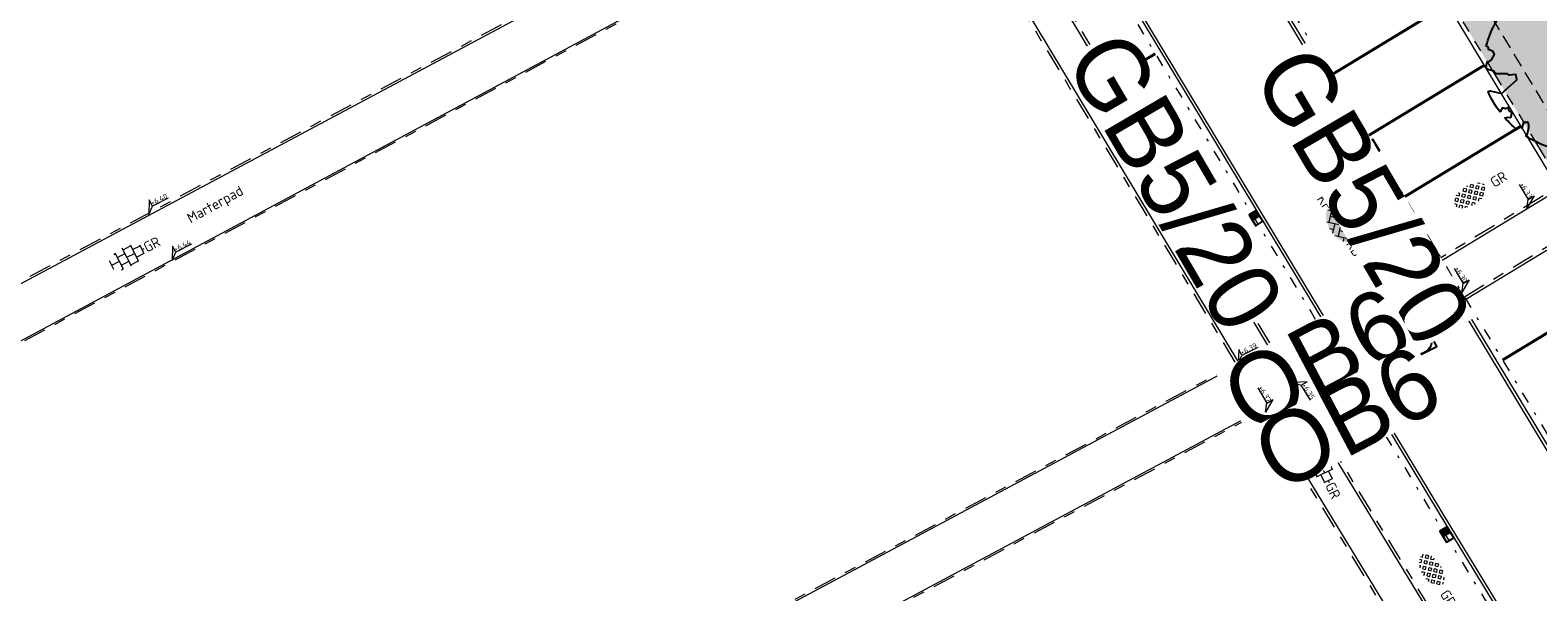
# Model space of a CAD drawing. Header units: metres. Extents: x 155090 to 155676, y 461362 to 461889.
# Tile 68 of 99: x 155232 to 155285, y 461627 to 461647. Entities that reach past the tile are written whole.
import ezdxf
from ezdxf.enums import TextEntityAlignment as Align

# ---------------------------------------------------------------- set-up
doc = ezdxf.new("R2018")
doc.units = ezdxf.units.M
for name, pattern in [('DASHED', [0.75, 0.5, -0.25]), ('VH-GELEIDEBAND', [6, 2, -2, 0, -2]), ('VH-OPSLUITBAND-SO', [10, 4, -2, 2, -2]), ('VH-TROTTOIRBAND_130-150', [15, 5, -2, 2, -2, 2, -2]), ('VW-5050_STREEP', [1, 0.5, -0.5]), ('ZZ-HIDDEN-SO', [4, 2, -2])]:
    doc.linetypes.add(name, pattern=pattern)
doc.layers.get('0').update_dxf_attribs({"lineweight": 18})
doc.layers.get('Defpoints').update_dxf_attribs({"lineweight": 18})
for name, color, linetype, lineweight in [('B-WE-VH-KANTOPSLUITING_OPSLUITBAND_60X200-G', 150, 'VH-OPSLUITBAND-SO', 18), ('B-WE-VH-MATERIAALGRENS-G', 7, 'ZZ-HIDDEN-SO', 18), ('B-WE-VH-VERHARDING_HALFVERHARDING_GRASBETONSTEEN-S-200', 130, 'Continuous', 18), ('N-WE-GR-BOOM-S', 90, 'Continuous', 25), ('N-WE-RI-OVERIG_RIOOLPUT_INSPECTIE-S-200', 10, 'Continuous', 25), ('N-WE-VH-KANTOPSLUITING-T18', 10, 'Continuous', 18), ('N-WE-VH-KANTOPSLUITING_GELEIDEBAND_50 200-G', 20, 'VH-GELEIDEBAND', 18), ('N-WE-VH-KANTOPSLUITING_OPSLUITBAND_100X200-G', 150, 'VH-OPSLUITBAND-SO', 18), ('N-WE-VH-KANTOPSLUITING_TROTTOIRBAND_130 150X250-G', 210, 'VH-TROTTOIRBAND_130-150', 18), ('N-WE-VH-KANTOPSLUITING_VOORKANT_BAND-G', 50, 'Continuous', 18), ('N-WE-VH-KANTVERHARDING_STREKLAAG-G', 60, 'Continuous', 18), ('N-WE-VH-VERHARDING_SBS-KF-KLEUR-KV-S', 7, 'Continuous', 18), ('N-WE-VH-VERHARDING_TEGEL-KLEUR-DUN-S', 7, 'Continuous', 18), ('N-WE-VW-MARKERING_DWARS_OVERSTEEK_KANALISATIESTREEP50_010-G', 7, 'VW-5050_STREEP', 18), ('X-XX-AL-HOOGTELABEL-S', 7, 'Continuous', 18), ('X-XX-AL-M', 7, 'Continuous', 18), ('X-XX-AL-T18', 10, 'Continuous', 18)]:
    doc.layers.add(name, color=color, linetype=linetype, lineweight=lineweight)
for name, color, linetype, lineweight, true_color in [('N-WE-GR-Groen-A-200', 7, 'Continuous', 18, 0x52a500), ('N-WE-GR-MATERIAALGRENS-G', 7, 'ZZ-HIDDEN-SO', 18, 0x00e600), ('N-WE-RI-HWA_KOLK-S-200', 150, 'Continuous', 25, 0x007fff)]:
    doc.layers.add(name, color=color, linetype=linetype, lineweight=lineweight, true_color=true_color)
doc.styles.add('NLCS-ISO', font='NLCS-ISO.ttf')
doc.styles.add('NLCS-ISO-M200-T18', font='NLCS-ISO.ttf', dxfattribs={"height": 0.36})
doc.dimstyles.new('NLCS-M200-T18-PIJL_L2_H2', dxfattribs={"dimscale": 0.2, "dimtxt": 0.36, "dimasz": 1.8, "dimexe": 2, "dimexo": 2, "dimgap": 0.7, "dimtad": 1, "dimzin": 0, "dimdsep": 46, "dimtxsty": 'NLCS-ISO-M200-T18', "dimcen": 0, "dimdle": 2, "dimclrd": 256, "dimclre": 256, "dimclrt": 10, "dimazin": 0, "dimtfac": 1, "dimtofl": 0, "dimtmove": 0, "dimatfit": 3, "dimfxl": 2, "dimfxlon": 1, "dimtfill": 1, "dimtfillclr": 256, "dimtolj": 1, "dimtzin": 0, "dimlwd": -1, "dimlwe": -1, "dimarcsym": 0})

# ---------------------------------------------------------------- blocks, each defined once
blk = doc.blocks.new('*U32')
h = blk.add_hatch(color=254)
h.dxf.hatch_style = 1
edge = h.paths.add_edge_path()
edge.add_ellipse((-0.07, -0.2), major_axis=(-3.43, 0), ratio=0.525143, start_angle=0, end_angle=360)
at = {"lineweight": 9}
for p, q in [((-3.44, -0.47), (-2.97, 0)), ((-3.31, 0.34), (-1.48, -1.48)), ((-2.52, 1.03), (-1.48, 0)), ((-2.23, -0.74), (0, 1.48)), ((-2.23, 0.74), (-1.57, 1.4)), ((-1.77, -1.77), (0, 0)), ((-0.74, 0.74), (1.48, -1.48)), ((-0.1, 1.58), (1.48, 0)), ((0.74, 0.74), (1.4, 1.4)), ((0.74, -0.74), (2.46, 0.98)), ((1.06, -1.91), (2.97, 0)), ((2.23, 0.74), (3.31, -0.34)), ((-0.74, -0.74), (0.5, -1.99)), ((-0.52, -2), (0, -1.48)), ((2.23, -0.74), (2.72, -1.24))]:
    blk.add_line(p, q, dxfattribs=at)
at = {"style": 'NLCS-ISO'}
blk.add_attdef('FORMAAT', text='', height=1.8, dxfattribs=at).set_placement((-3.47, -0.22), align=Align.MIDDLE_RIGHT)
blk.add_attdef('KLEUR', text='', height=1.8, dxfattribs=at).set_placement((3.32, -0.22), align=Align.MIDDLE_LEFT)
blk = doc.blocks.new('*U46')
at = {"lineweight": 9}
for p, q in [((-3.08, 0.75), (-3, 0.75)), ((-3, -0.83), (-3, 0.83)), ((-3, 0), (-1.5, 0)), ((-1.84, 1.5), (-1.5, 1.5)), ((-1.5, -1.6), (-1.5, 1.6)), ((-1.5, 0.75), (0, 0.75)), ((0, -1.78), (0, 1.78)), ((0, 1.5), (1.5, 1.5)), ((0, 0), (1.5, 0)), ((1.5, -1.6), (1.5, 1.6)), ((1.5, 0.75), (3, 0.75)), ((3, -0.83), (3, 0.83)), ((3, 0), (3.39, 0)), ((-3.08, -0.75), (-3, -0.75)), ((-1.84, -1.5), (-1.5, -1.5)), ((-1.5, -0.75), (0, -0.75)), ((0, -1.5), (1.5, -1.5)), ((1.5, -0.75), (3, -0.75))]:
    blk.add_line(p, q, dxfattribs=at)
at = {"style": 'NLCS-ISO'}
blk.add_attdef('FORMAAT', text='', height=1.8, dxfattribs=at).set_placement((-3.18, 0), align=Align.MIDDLE_RIGHT)
blk.add_attdef('KLEUR', text='', height=1.8, dxfattribs=at).set_placement((3.49, 0), align=Align.MIDDLE_LEFT)
blk = doc.blocks.new('*U51')
at = {"lineweight": 30, "flags": 106}
blk.add_attdef('OB', text='', height=0.36, dxfattribs=at).set_placement((0, 0.1), align=Align.BOTTOM_CENTER)
blk = doc.blocks.new('*D87')
at = {"layer": 'X-XX-AL-M', "transparency": 16777216}
for p, q in [((155276.519, 461633.297), (155276.109, 461633.047)), ((155276.826, 461633.484), (155277.034, 461633.143)), ((155275.801, 461632.86), (155276.01, 461632.519))]:
    blk.add_line(p, q, dxfattribs=at)
for points in [[(155276.078, 461633.099), (155276.14, 461632.996), (155275.801, 461632.86)], [(155276.488, 461633.348), (155276.55, 461633.246), (155276.826, 461633.484)]]:
    blk.add_solid(points, dxfattribs=at)
at = {"layer": 'X-XX-AL-M', "color": 10, "transparency": 16777216, "insert": (155276.147, 461633.446), "char_height": 0.36, "attachment_point": 5, "rotation": 31.3398, "style": 'NLCS-ISO-M200-T18', "bg_fill": 3, "box_fill_scale": 1.1, "bg_fill_color": 256, "bg_fill_true_color": 13158600, "bg_fill_transparency": 0}
blk.add_mtext('\\A1;1.20', dxfattribs=at)
at = {"layer": 'Defpoints', "color": 0, "transparency": 16777216}
for p in [(155276.628, 461633.81), (155275.603, 461633.186), (155275.801, 461632.86)]:
    blk.add_point(p, dxfattribs=at)
blk = doc.blocks.new('*U50')
at = {"lineweight": 30, "flags": 106}
blk.add_attdef('OB', text='', height=0.36, dxfattribs=at).set_placement((0, 0.1), align=Align.BOTTOM_CENTER)
blk = doc.blocks.new('*U250')
at = {"lineweight": 18}
for p, q in [((-8.66, 2.07), (-2.46, 2.07)), ((-2.46, 2.07), (-2.46, 4.47)), ((-2.46, 4.47), (0, 0)), ((0, 0), (-2.46, 2.07))]:
    blk.add_line(p, q, dxfattribs=at)
at = {"lineweight": 18, "style": 'NLCS-ISO'}
blk.add_attdef('...', text='', height=1.8, dxfattribs=at).set_placement((-5.56, 1.65), align=Align.BOTTOM_CENTER)
blk = doc.blocks.new('*U15')
at = {"lineweight": 18}
for p, q in [((2.46, 4.47), (0, 0)), ((0, 0), (2.46, 2.07)), ((2.46, 2.07), (2.46, 4.47)), ((8.66, 2.07), (2.46, 2.07))]:
    blk.add_line(p, q, dxfattribs=at)
at = {"lineweight": 18, "style": 'NLCS-ISO'}
blk.add_attdef('...', text='', height=1.8, dxfattribs=at).set_placement((5.56, 1.65), align=Align.BOTTOM_CENTER)
blk = doc.blocks.new('*D260')
at = {"layer": 'X-XX-AL-M', "transparency": 16777216}
for p, q in [((155276.276, 461636.287), (155276.621, 461636.488)), ((155276.457, 461635.976), (155276.697, 461635.565)), ((155276.879, 461635.254), (155277.224, 461635.456))]:
    blk.add_line(p, q, dxfattribs=at)
for points in [[(155276.509, 461636.006), (155276.406, 461635.946), (155276.276, 461636.287)], [(155276.749, 461635.595), (155276.645, 461635.535), (155276.879, 461635.254)]]:
    blk.add_solid(points, dxfattribs=at)
at = {"layer": 'X-XX-AL-M', "color": 10, "transparency": 16777216, "insert": (155276.854, 461635.932), "char_height": 0.36, "attachment_point": 5, "rotation": 300.2769, "style": 'NLCS-ISO-M200-T18', "bg_fill": 3, "box_fill_scale": 1.1, "bg_fill_color": 256, "bg_fill_true_color": 13158600, "bg_fill_transparency": 0}
blk.add_mtext('\\A1;1.20', dxfattribs=at)
at = {"layer": 'Defpoints', "color": 0, "transparency": 16777216}
for p in [(155276.276, 461636.287), (155276.879, 461635.254), (155276.879, 461635.254)]:
    blk.add_point(p, dxfattribs=at)
blk = doc.blocks.new('SVH-GRASBETONSTEEN_02_KL-SO')
for p, q in [((-2.9, -0.13), (-3.26, 0.22)), ((-2.9, 0.58), (-2.55, 0.93)), ((-2.55, 0.22), (-2.9, 0.58)), ((-2.19, 0.58), (-2.55, 0.93)), ((-2.55, 0.22), (-2.19, 0.58)), ((-2.19, 1.29), (-2.16, 1.32)), ((-1.84, 0.93), (-2.19, 1.29)), ((-2.19, -0.13), (-1.84, 0.22)), ((-1.84, 0.93), (-1.48, 1.29)), ((-1.48, -0.13), (-1.84, 0.22)), ((-1.48, 1.29), (-1.69, 1.5)), ((-1.48, 0.58), (-1.13, 0.93)), ((-1.13, 0.22), (-1.48, 0.58)), ((-0.77, 0.58), (-1.13, 0.93)), ((-1.13, 0.22), (-0.77, 0.58)), ((-0.77, 1.29), (-0.41, 1.65)), ((-0.41, 0.93), (-0.77, 1.29)), ((-0.77, -0.13), (-0.41, 0.22)), ((-0.06, 1.29), (-0.41, 1.65)), ((-0.41, 0.93), (-0.06, 1.29)), ((-0.06, -0.13), (-0.41, 0.22)), ((-0.06, 0.58), (0.3, 0.93)), ((0.3, 0.22), (-0.06, 0.58)), ((0.3, 1.65), (0.22, 1.72)), ((0.3, 1.65), (0.36, 1.71)), ((0.65, 0.58), (0.3, 0.93)), ((0.3, 0.22), (0.65, 0.58)), ((0.65, 1.29), (0.99, 1.63)), ((1.01, 0.93), (0.65, 1.29)), ((0.65, -0.13), (1.01, 0.22)), ((1.01, 0.93), (1.36, 1.29)), ((1.36, -0.13), (1.01, 0.22)), ((1.36, 1.29), (1.04, 1.62)), ((1.36, 0.58), (1.72, 0.93)), ((1.72, 0.22), (1.36, 0.58)), ((2.08, 0.58), (1.72, 0.93)), ((1.72, 0.22), (2.08, 0.58)), ((2.08, -0.13), (2.43, 0.22)), ((2.43, 0.93), (2.13, 1.24)), ((2.43, 0.93), (2.5, 1)), ((2.79, -0.13), (2.43, 0.22)), ((2.79, 0.58), (2.85, 0.65)), ((3.02, 0.35), (2.79, 0.58)), ((-3.18, -0.41), (-2.9, -0.13)), ((-2.87, -0.81), (-2.55, -0.49)), ((-2.19, -0.84), (-2.55, -0.49)), ((-2.47, -1.12), (-2.19, -0.84)), ((-1.84, -0.49), (-2.19, -0.13)), ((-1.99, -1.36), (-1.84, -1.2)), ((-1.84, -0.49), (-1.48, -0.13)), ((-1.53, -1.51), (-1.84, -1.2)), ((-1.48, -0.84), (-1.13, -0.49)), ((-1.13, -1.2), (-1.48, -0.84)), ((-0.77, -0.84), (-1.13, -0.49)), ((-1.13, -1.2), (-0.77, -0.84)), ((-0.41, -0.49), (-0.77, -0.13)), ((-0.77, -1.56), (-0.41, -1.2)), ((-0.66, -1.66), (-0.77, -1.56)), ((-0.41, -0.49), (-0.06, -0.13)), ((-0.06, -1.56), (-0.41, -1.2)), ((-0.19, -1.69), (-0.06, -1.56)), ((-0.06, -0.84), (0.3, -0.49)), ((0.3, -1.2), (-0.06, -0.84)), ((0.65, -0.84), (0.3, -0.49)), ((0.3, -1.2), (0.65, -0.84)), ((1.01, -0.49), (0.65, -0.13)), ((0.65, -1.56), (1.01, -1.2)), ((0.73, -1.63), (0.65, -1.56)), ((1.01, -0.49), (1.36, -0.13)), ((1.32, -1.51), (1.01, -1.2)), ((1.36, -0.84), (1.72, -0.49)), ((1.72, -1.2), (1.36, -0.84)), ((2.08, -0.84), (1.72, -0.49)), ((1.72, -1.2), (2.08, -0.84)), ((2.43, -0.49), (2.08, -0.13)), ((2.43, -0.49), (2.79, -0.13))]:
    blk.add_line(p, q)
at = {"style": 'NLCS-ISO'}
blk.add_attdef('FORMAAT', text='', height=1.8, dxfattribs=at).set_placement((-4.31, -0.13), align=Align.MIDDLE_RIGHT)
blk.add_attdef('KLEUR', text='', height=1.8, dxfattribs=at).set_placement((4.19, -0.13), align=Align.MIDDLE_LEFT)
at = {"style": 'NLCS-ISO', "flags": 1}
blk.add_attdef('FUNCTIE', text='', height=1.8, dxfattribs=at).set_placement((-0.06, -2.88), align=Align.TOP_CENTER)
blk = doc.blocks.new('SGR-BOOM_05')
blk.add_lwpolyline([(0.433, 4.712), (0.441, 4.722), (0.45, 4.731), (0.457, 4.739), (0.465, 4.746), (0.473, 4.754), (0.48, 4.761), (0.487, 4.77), (0.494, 4.779), (0.501, 4.79), (0.508, 4.802), (0.513, 4.817), (0.516, 4.836), (0.517, 4.858), (0.515, 4.885), (0.509, 4.916), (0.475, 5.034, -0.52938), (0.529, 5.099, -0.087139), (2.218, 4.625, -0.372341), (2.284, 4.473), (2.354, 4.119), (2.18, 3.946), (1.992, 3.985), (1.767, 3.817), (1.853, 3.602), (2.086, 3.527), (2.712, 3.671), (2.864, 3.587), (2.85, 3.453), (2.707, 3.365), (2.577, 2.941), (2.743, 2.67), (3.168, 3.347, -0.504641), (3.406, 3.14, 0.331948), (3.544, 2.921, 0.282008), (3.993, 3.004), (3.957, 2.985, -0.512156), (4.163, 2.984, -0.16076), (5.094, -0.056), (4.977, -0.169), (4.976, -0.294), (4.862, -0.315), (4.876, -0.438), (4.698, -0.381), (4.644, -0.519), (4.864, -0.665), (4.933, -0.72), (5.054, -0.599, -0.106371), (4.341, -2.61), (3.705, -2.201), (3.588, -2.282), (3.512, -1.945), (3.286, -1.673), (3.024, -1.676), (3.03, -1.99), (2.83, -2.678), (2.861, -2.809), (3.005, -2.829), (3.93, -3.183, -0.236298), (-0.225, -5.013, 0.159625), (-0.347, -4.77, 0.350802), (-0.315, -4.528, -0.504641), (-0.6, -4.393), (-0.531, -4.17), (-0.647, -3.962), (-0.802, -3.978), (-0.825, -4.144), (-0.942, -4.211), (-1.08, -4.106), (-1.2, -3.475), (-1.291, -3.384), (-1.522, -3.391), (-1.586, -3.665), (-1.68, -3.694), (-1.769, -3.923), (-2.003, -3.798, 0.733583), (-1.918, -3.973, -0.861625), (-1.87, -4.128, 0.279978), (-2.043, -4.393), (-2.036, -4.403, -0.827056), (-2.208, -4.583, -0.116774), (-4.152, -2.556), (-4.114, -2.549), (-4.084, -2.541), (-4.059, -2.531), (-4.039, -2.52), (-4.024, -2.509), (-4.013, -2.498), (-4.004, -2.486), (-3.768, -2.184), (-3.762, -2.173), (-3.758, -2.163), (-3.755, -2.153), (-3.752, -2.143), (-3.748, -2.133), (-3.745, -2.123), (-3.74, -2.111), (-3.735, -2.099), (-3.729, -2.085), (-3.721, -2.071), (-3.713, -2.056), (-3.705, -2.04), (-3.697, -2.024), (-3.689, -2.007), (-3.682, -1.991), (-3.676, -1.975), (-3.671, -1.959), (-3.668, -1.944), (-3.666, -1.929), (-3.665, -1.916), (-3.666, -1.904), (-3.668, -1.893), (-3.671, -1.884), (-3.676, -1.877), (-3.682, -1.872), (-3.69, -1.869), (-3.698, -1.867), (-3.708, -1.866), (-3.718, -1.865), (-3.729, -1.864), (-3.74, -1.863), (-3.752, -1.86), (-3.764, -1.856), (-3.776, -1.85), (-3.788, -1.843), (-3.801, -1.835), (-3.813, -1.826), (-3.826, -1.816), (-3.84, -1.806), (-3.853, -1.796), (-3.866, -1.785), (-3.88, -1.774), (-3.893, -1.762), (-3.907, -1.75), (-4.15, -2.028), (-4.162, -2.015), (-4.173, -2), (-4.183, -1.984), (-4.193, -1.968), (-4.204, -1.951), (-4.219, -1.938), (-4.242, -1.928), (-4.274, -1.924), (-4.319, -1.929), (-4.379, -1.942), (-4.457, -1.967, -0.040997), (-4.791, -1.027), (-4.617, -1.057), (-4.463, -1.156), (-4.38, -1.082), (-4.281, -0.927), (-4.376, -0.782), (-4.323, -0.567), (-4.52, -0.551), (-4.652, -0.423), (-4.892, -0.58, -0.05814), (-4.988, 0.829), (-4.852, 0.802), (-4.298, 0.364), (-4.06, 0.447), (-3.128, 0.693), (-3.049, 1), (-3.409, 1.144), (-3.464, 1.261), (-4.121, 1.584), (-4.136, 1.769), (-4.358, 1.957), (-4.448, 2.14), (-4.297, 2.378), (-3.958, 2.431), (-3.65, 2.633), (-3.646, 2.84), (-3.838, 3.066), (-3.787, 3.162), (-3.863, 3.31, -0.13428), (-1.664, 4.835, -0.541727), (-1.597, 4.783), (-1.608, 4.639), (-1.605, 4.565), (-1.595, 4.508), (-1.579, 4.465), (-1.558, 4.434), (-1.535, 4.41), (-1.511, 4.392), (-1.487, 4.376), (-1.465, 4.359), (-1.446, 4.342), (-1.428, 4.325), (-1.411, 4.309), (-1.395, 4.295), (-1.38, 4.284), (-1.364, 4.276), (-1.347, 4.272), (-1.33, 4.272), (-1.312, 4.277), (-1.292, 4.285), (-1.273, 4.294), (-1.252, 4.305), (-1.232, 4.316), (-1.211, 4.327), (-1.189, 4.336), (-1.168, 4.342), (-1.147, 4.347), (-1.126, 4.35), (-1.105, 4.353), (-1.085, 4.356), (-1.066, 4.36), (-1.048, 4.365), (-1.031, 4.372), (-1.015, 4.382), (-1, 4.394), (-0.986, 4.408), (-0.973, 4.424), (-0.963, 4.324), (-0.94, 4.298), (-0.834, 4.118), (-0.611, 3.996), (-0.927, 4.508), (-0.921, 4.523), (-0.917, 4.539), (-0.915, 4.553), (-0.916, 4.568), (-0.92, 4.583), (-0.927, 4.598), (-0.938, 4.613), (-0.953, 4.629), (-0.972, 4.647), (-0.994, 4.667), (-1.02, 4.691), (-1.05, 4.719), (-1.082, 4.754), (-1.117, 4.795), (-1.199, 4.901, -0.543104), (-1.171, 4.981, -0.046766), (-0.234, 5.117, -0.385168), (-0.182, 5.074), (-0.152, 4.882), (-0.138, 4.822), (-0.121, 4.78), (-0.104, 4.753), (-0.085, 4.737), (-0.066, 4.73), (-0.047, 4.727), (-0.027, 4.726), (-0.009, 4.724), (0.009, 4.72), (0.027, 4.716), (0.044, 4.71), (0.061, 4.704), (0.077, 4.697), (0.093, 4.689), (0.109, 4.682), (0.124, 4.675), (0.139, 4.668), (0.153, 4.66), (0.167, 4.653), (0.18, 4.645), (0.191, 4.638), (0.202, 4.629), (0.211, 4.621), (0.219, 4.611), (0.225, 4.602), (0.231, 4.593), (0.236, 4.584), (0.242, 4.576), (0.247, 4.569), (0.253, 4.564), (0.26, 4.56), (0.269, 4.559), (0.278, 4.56), (0.289, 4.563), (0.3, 4.568), (0.312, 4.574), (0.324, 4.582), (0.336, 4.592), (0.348, 4.603), (0.36, 4.616), (0.371, 4.63), (0.382, 4.644), (0.393, 4.659), (0.404, 4.673), (0.414, 4.687), (0.423, 4.7)], format="xyb", close=True)
blk.add_circle((0, 0), 0.15)
blk = doc.blocks.new('SRI-PUT_INSPECTIE-SO')
at = {"flags": 128}
blk.add_lwpolyline([(-2, -2), (2, -2), (2, 2), (-2, 2)], close=True, dxfattribs=at)
blk.add_circle((0, 0), 2)
at = {"style": 'NLCS-ISO'}
blk.add_text('I', height=2.5, dxfattribs=at).set_placement((0, -0.01), align=Align.MIDDLE_CENTER)
blk = doc.blocks.new('SRI-KOLK_RWS-SO')
h = blk.add_hatch(color=256)
h.dxf.hatch_style = 1
h.paths.add_polyline_path([(0, 0), (1.125, 0), (1.125, 1.5), (0, 1.5)])
blk.add_line((0, 0), (0, 1.5))
blk.add_lwpolyline([(-1.125, 0), (1.125, 0), (1.125, 1.5), (-1.125, 1.5)], close=True)

msp = doc.modelspace()

# ---------------------------------------------------------------- hatches: boundary and pattern name
at = {"layer": 'N-WE-GR-Groen-A-200', "true_color": 0x7fff00, "transparency": 33554585}
h = msp.add_hatch(color=70, dxfattribs=at)
h.dxf.hatch_style = 1
h.paths.add_polyline_path([(155285.641, 461641.67), (155289.751, 461644.164), (155278.016, 461662.059), (155270.351, 461657.455), (155270.867, 461656.598), (155271.036, 461656.318), (155275.267, 461658.886)])

# ---------------------------------------------------------------- linework, layer by layer
at = {"layer": 'B-WE-VH-KANTOPSLUITING_OPSLUITBAND_60X200-G', "ltscale": 0.2, "flags": 128}
for points in [[(155262.462, 461654.835), (155262.462, 461654.835), (155211.305, 461627.51)], [(155212.199, 461625.804), (155263.427, 461653.251)], [(155274.205, 461635.364), (155274.205, 461635.364), (155222.118, 461607.549)], [(155223.005, 461605.859), (155275.159, 461633.723)]]:
    msp.add_lwpolyline(points, dxfattribs=at)
at = {"layer": 'B-WE-VH-MATERIAALGRENS-G', "ltscale": 0.1, "flags": 128}
for points in [[(155274.205, 461635.364), (155274.293, 461635.411)], [(155275.159, 461633.723), (155275.247, 461633.77)]]:
    msp.add_lwpolyline(points, dxfattribs=at)
at = {"layer": 'N-WE-GR-MATERIAALGRENS-G', "linetype": 'DASHED', "flags": 128}
msp.add_lwpolyline([(155277.668, 461660.947), (155275.808, 461659.83), (155285.991, 461642.931), (155288.494, 461644.439)], close=True, dxfattribs=at)
at = {"layer": 'N-WE-VH-KANTOPSLUITING_GELEIDEBAND_50 200-G', "ltscale": 0.2, "flags": 128}
msp.add_lwpolyline([(155270.854, 461656.62), (155285.398, 461632.482), (155293.286, 461619.53, 0.111434), (155295.062, 461617.694, 0.111434)], format="xyb", dxfattribs=at)
msp.add_lwpolyline([(155266.716, 461653.993), (155277.859, 461635.5), (155281.207, 461629.943), (155290.906, 461614.016)], dxfattribs=at)
at = {"layer": 'N-WE-VH-KANTOPSLUITING_OPSLUITBAND_100X200-G', "ltscale": 0.2, "flags": 128}
for points in [[(155270.263, 461657.402), (155278.016, 461662.059), (155289.751, 461644.164), (155281.405, 461639.099)], [(155277.038, 461636.863), (155275.496, 461635.934), (155264.503, 461654.178), (155266.131, 461655.158)], [(155263.427, 461653.251), (155263.427, 461653.251), (155274.205, 461635.364)], [(155282.235, 461637.731), (155290.714, 461642.877), (155303.371, 461623.577), (155300.398, 461621.826), (155295.555, 461620.431), (155293.51, 461619.19)], [(155288.912, 461617.292), (155287.375, 461616.356), (155276.193, 461634.719), (155277.756, 461635.671)], [(155275.159, 461633.723), (155275.159, 461633.723), (155285.951, 461616.001), (155280.688, 461613.138), (155227.543, 461584.705)]]:
    msp.add_lwpolyline(points, dxfattribs=at)
at = {"layer": 'N-WE-VH-KANTOPSLUITING_TROTTOIRBAND_130 150X250-G', "ltscale": 0.2, "flags": 128}
msp.add_lwpolyline([(155275.267, 461658.886), (155285.641, 461641.67)], dxfattribs=at)
at = {"layer": 'N-WE-VH-KANTOPSLUITING_VOORKANT_BAND-G', "ltscale": 0.2, "flags": 128}
msp.add_lwpolyline([(155256.309, 461681.098), (155257.359, 461679.371), (155257.868, 461677.832), (155258.433, 461676.89), (155266.743, 461663.055), (155285.227, 461632.378), (155293.115, 461619.426, 0.408681), (155301.263, 461617.363), (155351.043, 461646.4, 0.428626), (155352.38, 461652.038), (155350.758, 461654.528)], format="xyb", dxfattribs=at)
for points in [[(155211.333, 461627.457), (155262.581, 461654.831), (155251.75, 461672.882), (155201.362, 461645.967)], [(155270.211, 461657.488), (155278.047, 461662.194), (155289.891, 461644.132), (155281.457, 461639.013)], [(155275.191, 461658.723), (155285.513, 461641.592)], [(155277.09, 461636.777), (155275.462, 461635.796), (155264.366, 461654.212), (155266.079, 461655.244)], [(155282.287, 461637.646), (155290.683, 461642.742), (155303.23, 461623.61), (155300.358, 461621.918), (155295.514, 461620.523), (155293.458, 461619.275)], [(155288.964, 461617.206), (155287.342, 461616.219), (155276.056, 461634.753), (155277.704, 461635.757)], [(155222.977, 461605.912), (155275.216, 461633.822)], [(155275.216, 461633.822), (155286.091, 461615.963), (155286.091, 461615.963), (155280.735, 461613.05), (155227.591, 461584.617)]]:
    msp.add_lwpolyline(points, dxfattribs=at)
msp.add_lwpolyline([(155212.082, 461625.809), (155263.484, 461653.35), (155274.324, 461635.36), (155222.058, 461607.449)], close=True, dxfattribs=at)
at = {"layer": 'N-WE-VH-KANTVERHARDING_STREKLAAG-G', "ltscale": 0.2, "flags": 128}
msp.add_lwpolyline([(155270.811, 461656.1), (155285.138, 461632.324), (155293.025, 461619.371, 0.408681), (155301.316, 461617.273), (155349.8, 461645.554)], format="xyb", dxfattribs=at)
at = {"layer": 'N-WE-VW-MARKERING_DWARS_OVERSTEEK_KANALISATIESTREEP50_010-G', "ltscale": 0.4, "const_width": 0.1, "flags": 128}
for points in [[(155277.539, 461645.526), (155281.642, 461648.016)], [(155269.819, 461645.355), (155271.361, 461646.284)], [(155278.829, 461643.385), (155282.932, 461645.875)], [(155280.119, 461641.243), (155284.222, 461643.734)], [(155283.577, 461635.504), (155287.688, 461637.999)]]:
    msp.add_lwpolyline(points, dxfattribs=at)

# ---------------------------------------------------------------- block references
at = {"layer": 'B-WE-VH-VERHARDING_HALFVERHARDING_GRASBETONSTEEN-S-200', "xscale": 0.2, "yscale": 0.2, "zscale": 0.2}
for p, rotation in [((155271.978, 461643.487), 301.5963835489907), ((155282.462, 461641.301), 31.24885404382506), ((155281.093, 461628.093), 301.8646451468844)]:
    msp.add_blockref('SVH-GRASBETONSTEEN_02_KL-SO', p, dxfattribs=dict(at, rotation=rotation)).add_auto_attribs({'KLEUR': 'GR'})
at = {"layer": 'N-WE-GR-BOOM-S', "xscale": 0.5889191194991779, "yscale": 0.5889191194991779, "zscale": 0.5889191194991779, "rotation": 26.5502593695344}
msp.add_blockref('SGR-BOOM_05', (155285.912, 461645.828), dxfattribs=at)
at = {"layer": 'N-WE-RI-HWA_KOLK-S-200', "xscale": 0.2, "yscale": 0.2, "zscale": 0.2}
for p, rotation in [((155278.876, 461642.919), 301.3397686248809), ((155275.032, 461640.579), 121.3397685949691), ((155281.745, 461629.446), 121.3397685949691)]:
    msp.add_blockref('SRI-KOLK_RWS-SO', p, dxfattribs=dict(at, rotation=rotation))
at = {"layer": 'N-WE-RI-OVERIG_RIOOLPUT_INSPECTIE-S-200', "xscale": 0.25, "yscale": 0.25, "zscale": 0.25, "rotation": 297.0599712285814}
msp.add_blockref('SRI-PUT_INSPECTIE-SO', (155280.591, 461636.205), dxfattribs=at)
at = {"layer": 'N-WE-VH-KANTOPSLUITING-T18'}
ref = msp.add_blockref('*U50', (155270.215, 461647.278), dxfattribs=dict(at, xscale=0.75, yscale=0.75, zscale=0.75, rotation=300.3420667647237))
lines = msp.add_mtext('GB5/20', dxfattribs={"layer": '0', "insert": (155270.28, 461647.316), "char_height": 2.5, "attachment_point": 1, "rotation": 300.3421, "bg_fill": 3, "box_fill_scale": 1, "bg_fill_color": 256, "bg_fill_transparency": 0})
ref.add_attrib('OB', '', (155270.28, 461647.316), dxfattribs={"flags": 46}).embed_mtext(lines)
at = {"layer": 'N-WE-VH-VERHARDING_SBS-KF-KLEUR-KV-S', "xscale": 0.2, "yscale": 0.2, "zscale": 0.2, "rotation": 302.9137740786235}
msp.add_blockref('*U32', (155277.88, 461640.268), dxfattribs=at).add_auto_attribs({'FORMAAT': 'KF', 'KLEUR': 'RD'})
at = {"layer": 'N-WE-VH-VERHARDING_TEGEL-KLEUR-DUN-S'}
ref = msp.add_blockref('*U46', (155235.184, 461639.12), dxfattribs=dict(at, xscale=0.2000000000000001, yscale=0.2000000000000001, zscale=0.2000000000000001, rotation=27.39432087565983))
ref.add_attrib('KLEUR', 'GR', dxfattribs={"layer": '0', "height": 0.36, "rotation": 27.3943, "style": 'NLCS-ISO'}).set_placement((155235.805, 461639.441), align=Align.MIDDLE_LEFT)
ref = msp.add_blockref('*U46', (155277.189, 461631.805), dxfattribs=dict(at, xscale=0.2000000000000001, yscale=0.2000000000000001, zscale=0.2000000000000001, rotation=295.3586498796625))
ref.add_attrib('KLEUR', 'GR', dxfattribs={"layer": '0', "height": 0.36, "rotation": 295.3586, "style": 'NLCS-ISO'}).set_placement((155277.489, 461631.174), align=Align.MIDDLE_LEFT)
at = {"layer": 'X-XX-AL-HOOGTELABEL-S', "xscale": 0.1, "yscale": 0.1, "zscale": 0.1}
for name, p, rotation, values in [('*U250', (155284.432, 461640.838), 301.3739453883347, {'...': '+6.33'}), ('*U15', (155235.95, 461640.629), 26.55025936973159, {'...': '+6.40'}), ('*U15', (155236.771, 461639.006), 26.55025936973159, {'...': '+6.44'}), ('*U250', (155282.146, 461637.88), 301.3739453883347, {'...': '+6.30'}), ('*U250', (155280.083, 461636.624), 301.3739453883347, {'...': '+6.31'}), ('*U250', (155278.131, 461635.436), 301.3739453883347, {'...': '+6.25'}), ('*U15', (155274.281, 461635.37), 26.55025936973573, {'...': '+6.39'})]:
    msp.add_blockref(name, p, dxfattribs=dict(at, rotation=rotation)).add_auto_attribs(values)
at = {"layer": 'X-XX-AL-HOOGTELABEL-S'}
ref = msp.add_blockref('*U250', (155281.975, 461637.776), dxfattribs=dict(at, xscale=-0.1, yscale=0.1, zscale=0.1, rotation=121.3739448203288))
ref.add_attrib('...', '+6.25', dxfattribs={"layer": '0', "lineweight": 18, "height": 0.18, "rotation": 301.3739, "style": 'NLCS-ISO'}).set_placement((155281.268, 461637.997), align=Align.BOTTOM_CENTER)
ref = msp.add_blockref('*U15', (155277.966, 461635.335), dxfattribs=dict(at, xscale=-0.09999999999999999, yscale=0.1, zscale=0.1, rotation=121.373944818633))
ref.add_attrib('...', '+6.30', dxfattribs={"layer": '0', "lineweight": 18, "height": 0.18, "rotation": 301.3739, "style": 'NLCS-ISO'}).set_placement((155277.838, 461634.605), align=Align.BOTTOM_CENTER)

# ---------------------------------------------------------------- texts
at = {"layer": 'X-XX-AL-T18', "style": 'NLCS-ISO-M200-T18'}
msp.add_text('Marterpad', height=0.36, rotation=28.9, dxfattribs=at).set_placement((155238.309, 461640.939), align=Align.MIDDLE)

# ---------------------------------------------------------------- next in the draw order: dimensions: what is measured, and where the dimension line sits
at = {"layer": 'X-XX-AL-M'}
for p1, p2, distance, picture, middle in [((155276.276, 461636.287), (155276.879, 461635.254), 0, '*D260', (155276.854, 461635.932)), ((155276.628, 461633.81), (155275.603, 461633.186), 0.381, '*D87', (155276.147, 461633.446))]:
    dim = msp.add_aligned_dim(p1=p1, p2=p2, distance=distance, dimstyle='NLCS-M200-T18-PIJL_L2_H2', override={"dimtxsty": 'NLCS-ISO-M200-T18', "dimtfill": 1}, dxfattribs=at)
    dim.commit()
    dim.dimension.update_dxf_attribs({"geometry": picture, "text_midpoint": middle})

# ---------------------------------------------------------------- next in the draw order: linework, layer by layer
at = {"layer": 'N-WE-VH-KANTOPSLUITING_VOORKANT_BAND-G', "ltscale": 0.2}
msp.add_lwpolyline([(155253.937, 461676.336), (155254.443, 461674.808), (155262.886, 461660.736), (155281.378, 461630.047), (155290.122, 461615.689)], dxfattribs=at)
at = {"layer": 'N-WE-VH-KANTVERHARDING_STREKLAAG-G', "ltscale": 0.2}
msp.add_lwpolyline([(155267.136, 461653.886), (155281.468, 461630.101), (155290.211, 461615.744), (155291.687, 461613.321, -0.386436), (155290.896, 461609.221)], format="xyb", dxfattribs=at)

# ---------------------------------------------------------------- next in the draw order: block references
at = {"layer": 'N-WE-VH-KANTOPSLUITING-T18'}
ref = msp.add_blockref('*U50', (155276.828, 461646.762), dxfattribs=dict(at, xscale=0.75, yscale=0.75, zscale=0.75, rotation=300.3420667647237))
lines = msp.add_mtext('GB5/20', dxfattribs={"layer": '0', "insert": (155276.893, 461646.8), "char_height": 2.5, "attachment_point": 1, "rotation": 300.3421, "bg_fill": 3, "box_fill_scale": 1, "bg_fill_color": 256, "bg_fill_transparency": 0})
ref.add_attrib('OB', '', (155276.893, 461646.8), dxfattribs={"flags": 46}).embed_mtext(lines)
ref = msp.add_blockref('*U51', (155273.511, 461634.993), dxfattribs=dict(at, xscale=0.75, yscale=0.75, zscale=0.75, rotation=27.90539758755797))
lines = msp.add_mtext('OB6', dxfattribs={"layer": '0', "insert": (155273.476, 461635.059), "char_height": 2.5, "attachment_point": 1, "rotation": 27.9054, "bg_fill": 3, "box_fill_scale": 1, "bg_fill_color": 256, "bg_fill_transparency": 0})
ref.add_attrib('OB', '', (155273.476, 461635.059), dxfattribs={"flags": 62}).embed_mtext(lines)
ref = msp.add_blockref('*U51', (155274.59, 461632.942), dxfattribs=dict(at, xscale=0.75, yscale=0.75, zscale=0.75, rotation=27.90539758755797))
lines = msp.add_mtext('OB6', dxfattribs={"layer": '0', "insert": (155274.555, 461633.008), "char_height": 2.5, "attachment_point": 1, "rotation": 27.9054, "bg_fill": 3, "box_fill_scale": 1, "bg_fill_color": 256, "bg_fill_transparency": 0})
ref.add_attrib('OB', '', (155274.555, 461633.008), dxfattribs={"flags": 62}).embed_mtext(lines)
at = {"layer": 'X-XX-AL-HOOGTELABEL-S', "xscale": 0.1, "yscale": 0.1, "zscale": 0.1, "rotation": 301.3739453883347}
for name, p, values in [('*U250', (155275.239, 461633.675), {'...': '+6.37'}), ('*U15', (155276.193, 461634.719), {'...': '+6.35'})]:
    msp.add_blockref(name, p, dxfattribs=at).add_auto_attribs(values)

doc.saveas('drawing.dxf')
